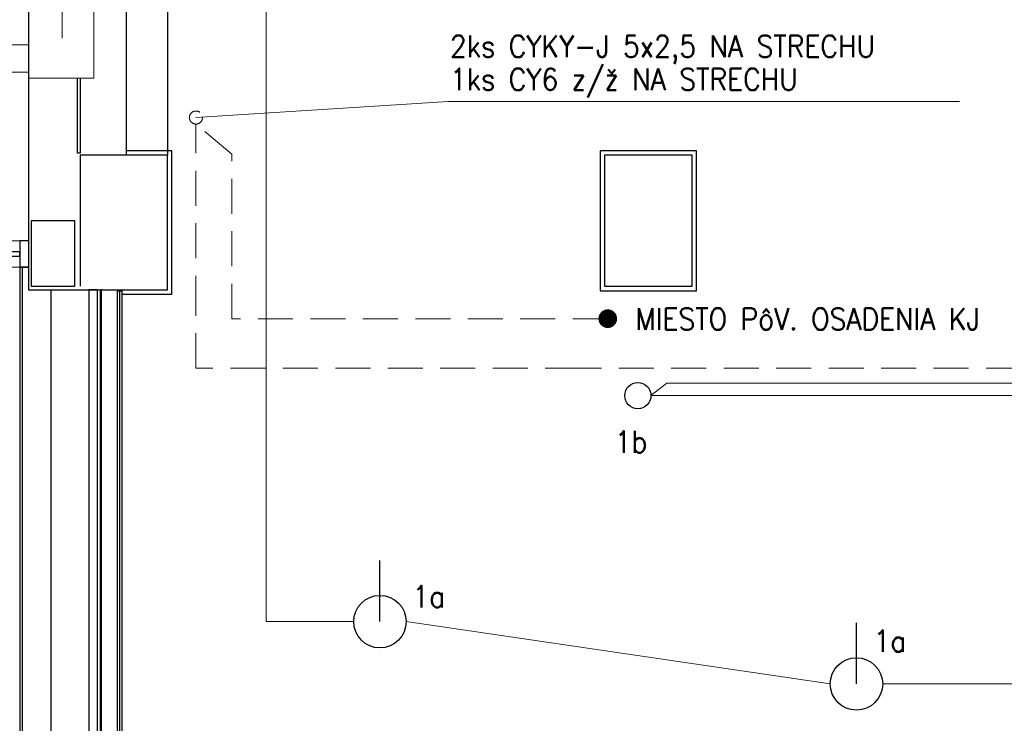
# Model space of a CAD drawing. Header units: inches. Extents: x 34737 to 291769, y 4926 to 74566.
# Tile 105 of 256: x 248951 to 253174, y 32170 to 35187. Entities that reach past the tile are written whole.
import ezdxf

# ---------------------------------------------------------------- set-up
doc = ezdxf.new("R2010")
doc.units = ezdxf.units.IN
doc.header["$LTSCALE"] = 300
for name, pattern in [('ACAD_ISO02W100', [15, 12, -3]), ('ACAD_ISO10W100', [18.5, 12, -3, 0.5, -3]), ('ACAD_ISO12W100', [22, 12, -3, 0.5, -3, 0.5, -3]), ('DASHED', [0.75, 0.5, -0.25])]:
    doc.linetypes.add(name, pattern=pattern)
for name, color, linetype, lineweight in [('!_A_01_TENKÁ', 8, 'Continuous', 13), ('!_A_02_HRUBÁ', 255, 'Continuous', 35), ('!_A_03_ČIARKOVANÁ', 41, 'ACAD_ISO02W100', 13), ('!_A_04_BODKOČIARKOVANÁ', 30, 'ACAD_ISO10W100', 13), ('!_A_05_DVOJBODKOČIARKOVANÁ', 2, 'ACAD_ISO12W100', 13), ('A-DETL-THIN', 151, 'Continuous', 9), ('A-GLAZ-CURT', 52, 'Continuous', 18), ('A-GLAZ-CWMG', 51, 'Continuous', 18), ('IS_04_ELEKTRO', 10, '_EL_VEDENI_NN_NADZ', 13)]:
    doc.layers.add(name, color=color, linetype=linetype, lineweight=lineweight)
doc.layers.add('!_A_52_NOVÉ KCIE', color=7, linetype='Continuous', lineweight=13, true_color=0xa30000)
doc.layers.add('UK3', color=3, linetype='Continuous')
doc.styles.add('ROMANS', font='romans.shx', dxfattribs={"width": 0.8})
doc.linetypes.add('_EL_VEDENI_NN_NADZ', pattern='A,0.39,-0.59,[109,cadkon.shx,S=0.2,R=0,X=0,Y=0],-1.97,0.39,-0.39', length=3.73)

# ---------------------------------------------------------------- blocks, each defined once
blk = doc.blocks.new('System Panel - Glazed-1522322-1_NP NOVÉ KONŠTRUKCIE')
at = {"layer": 'A-GLAZ-CURT', "color": 250, "lineweight": 25}
for p, q in [((205, 12.5), (-205, 12.5)), ((-205, 12.5), (-205, -12.5)), ((205, -12.5), (205, 12.5)), ((-205, -12.5), (205, -12.5))]:
    blk.add_line(p, q, dxfattribs=at)
blk = doc.blocks.new('Rectangular Mullion - 50x150-1522325-1_NP NOVÉ KONŠTRUKCIE')
at = {"layer": 'A-GLAZ-CWMG', "color": 250, "lineweight": 25}
for p, q in [((-50, 75), (0, 75)), ((-50, -75), (-50, 75)), ((0, -75), (-50, -75))]:
    blk.add_line(p, q, dxfattribs=at)
blk = doc.blocks.new('Rectangular Mullion - 50x150-1522320-1_NP NOVÉ KONŠTRUKCIE')
at = {"layer": 'A-GLAZ-CWMG', "color": 7}
for p, q in [((18725, -14440), (18315, -14440)), ((18725, -14590), (18315, -14590))]:
    blk.add_line(p, q, dxfattribs=at)

msp = doc.modelspace()

# ---------------------------------------------------------------- linework, layer by layer
at = {"layer": '!_A_01_TENKÁ', "color": 7, "lineweight": -3}
for points in [[(248962.6, 34126.3), (248962.6, 30917.8), (249247.6, 30917.8)], [(249247.6, 34028.8), (249247.6, 30917.8)]]:
    msp.add_lwpolyline(points, dxfattribs=at)
at = {"layer": '!_A_02_HRUBÁ', "color": 7, "lineweight": -3}
msp.add_lwpolyline([(249408.9, 34625), (249408.9, 37970), (250788.9, 37970), (250788.9, 38105), (248988.9, 38105), (248988.9, 34126.3), (248951.4, 34126.3)], dxfattribs=at)
at = {"layer": '!_A_02_HRUBÁ', "color": 1, "lineweight": -3}
for points in [[(250496.3, 32605.8), (250496.3, 32868.3)], [(252540, 32338.6), (252540, 32601.1)]]:
    msp.add_lwpolyline(points, dxfattribs=at)
for centre, radius in [((251602.5, 33575), 56.2), ((250496.3, 32605.8), 112.5), ((252540, 32338.6), 112.5)]:
    msp.add_circle(centre, radius, dxfattribs=at)
at = {"layer": '!_A_03_ČIARKOVANÁ', "color": 7, "lineweight": -3}
for points in [[(249086.4, 30906.5), (249086.4, 34028.8)], [(249296.4, 34028.8), (249296.4, 30908)]]:
    msp.add_lwpolyline(points, dxfattribs=at)
at = {"layer": '!_A_04_BODKOČIARKOVANÁ', "color": 7, "lineweight": -3}
msp.add_lwpolyline([(249300.1, 34031.2), (249300.1, 31366.3)], dxfattribs=at)
at = {"layer": '!_A_05_DVOJBODKOČIARKOVANÁ', "color": 7, "lineweight": -3}
msp.add_line((249585.1, 38007.5), (249585.1, 34606.3), dxfattribs=at)
at = {"layer": '!_A_52_NOVÉ KCIE', "color": 7, "lineweight": -3}
for p, q in [((249603.9, 34625), (249408.9, 34625)), ((249603.9, 34010), (249603.9, 34625)), ((251853.9, 34625), (251441.4, 34625)), ((251441.4, 34625), (251441.4, 34025)), ((251853.9, 34025), (251853.9, 34625)), ((249390.1, 34010), (249603.9, 34010)), ((251441.4, 34025), (251853.9, 34025))]:
    msp.add_line(p, q, dxfattribs=at)
for points in [[(248951.4, 34126.3), (248951.4, 30906.5), (249296.4, 30906.5), (249296.4, 31094)], [(249380.8, 31257.5), (249380.8, 34025)], [(249390.1, 34010), (249390.1, 31257.5)]]:
    msp.add_lwpolyline(points, dxfattribs=at)
for points in [[(249247.6, 31180.1), (249285.1, 31180.1), (249285.1, 34028.8), (249247.6, 34028.8)], [(249371.4, 34025), (249390.1, 34025), (249390.1, 31257.5), (249371.4, 31257.5)]]:
    msp.add_lwpolyline(points, close=True, dxfattribs=at)
at = {"layer": 'A-DETL-THIN', "color": 7, "lineweight": -3}
for p, q in [((248988.9, 38105), (248988.9, 34028.8)), ((249408.9, 34606.3), (249408.9, 37970)), ((249198.9, 34614.9), (249198.9, 34936.8)), ((249210.1, 34936.8), (249210.1, 34614.9)), ((249210.1, 34614.9), (249198.9, 34614.9)), ((249585.1, 34606.3), (249210.1, 34606.3)), ((249210.1, 34606.3), (249210.1, 34043.8)), ((249585.1, 34028.8), (249585.1, 34606.3)), ((251835.1, 34606.3), (251460.1, 34606.3)), ((251460.1, 34606.3), (251460.1, 34043.8)), ((251835.1, 34043.8), (251835.1, 34606.3)), ((249187.6, 34325), (249000.1, 34325)), ((249000.1, 34325), (249000.1, 34043.8)), ((249187.6, 34043.8), (249187.6, 34325)), ((249000.1, 34043.8), (249187.6, 34043.8)), ((251460.1, 34043.8), (251835.1, 34043.8)), ((248988.9, 34028.8), (249585.1, 34028.8))]:
    msp.add_line(p, q, dxfattribs=at)
msp.add_arc((251853.1, 34624.3), 0.75, 0, 90, dxfattribs=at)
at = {"layer": 'IS_04_ELEKTRO', "color": 1, "linetype": 'Continuous'}
msp.add_line((249132.9, 35579.4), (249132.9, 35107.5), dxfattribs=at)
at = {"layer": 'IS_04_ELEKTRO', "color": 4, "linetype": 'Continuous'}
for p, q in [((250008.9, 35348.8), (250008.9, 32605.8)), ((248988.9, 35078.7), (248777.6, 35078.7)), ((248867.3, 34962.4), (248988.9, 34962.4)), ((251658.8, 33575), (251726.2, 33628.9)), ((251726.2, 33628.9), (253383.4, 33628.9)), ((251658.8, 33575), (253383.4, 33575)), ((250383.8, 32605.8), (250008.9, 32605.8)), ((252427.5, 32338.6), (250608.8, 32605.8)), ((252652.5, 32338.6), (254302.5, 32338.6))]:
    msp.add_line(p, q, dxfattribs=at)
at = {"layer": 'IS_04_ELEKTRO', "color": 7, "linetype": 'Continuous'}
for p, q in [((249707.2, 34767.5), (250790, 34836.8)), ((250790, 34836.8), (252981.8, 34836.8))]:
    msp.add_line(p, q, dxfattribs=at)
at = {"layer": 'IS_04_ELEKTRO', "color": 4, "linetype": 'DASHED'}
for p, q in [((249707.2, 33939.4), (249707.2, 34739.4)), ((249860.9, 34610.9), (249707.2, 34739.4)), ((249860.9, 33905), (249860.9, 34610.9)), ((249707.2, 33692.9), (249707.2, 33939.4)), ((251473.5, 33905), (249860.9, 33905)), ((251355.2, 33692.9), (249707.2, 33692.9)), ((260221.1, 33692.9), (251355.2, 33692.9))]:
    msp.add_line(p, q, dxfattribs=at)
at = {"layer": 'IS_04_ELEKTRO', "color": 1, "linetype": 'Continuous'}
msp.add_lwpolyline([(248988.9, 35723.7), (249269.6, 35723.7), (249269.6, 34936.8), (248988.9, 34936.8)], close=True, dxfattribs=at)
at = {"layer": 'IS_04_ELEKTRO', "color": 4, "linetype": 'Continuous', "const_width": 40}
msp.add_lwpolyline([(251453.5, 33905, 1), (251493.5, 33905, 1)], format="xyb", close=True, dxfattribs=at)
at = {"layer": 'IS_04_ELEKTRO', "color": 4, "linetype": 'DASHED'}
msp.add_circle((249707.2, 34767.5), 28.1, dxfattribs=at)
at = {"layer": 'UK3', "color": 7, "lineweight": -3, "const_width": 1.5, "flags": 128}
msp.add_lwpolyline([(249366.9, 33992.6), (249369.6, 33992.6, 0.414214), (249370.6, 33993.5), (249370.6, 34008.7, 0.267949), (249370.1, 34009.5, -0.57735), (249370.1, 34011.1, 0.267949), (249370.6, 34011.9), (249370.6, 34026.7, 0.414214), (249369.6, 34027.7), (249365.4, 34027.7, 0.247529), (249364.6, 34027.3, -0.247529), (249363.9, 34026.9), (249361.2, 34026.9, -0.247529), (249360.5, 34027.3, 0.247529), (249359.7, 34027.7), (249309.6, 34027.7, 0.247529), (249308.8, 34027.3, -0.247529), (249308, 34026.9), (249305.4, 34026.9, -0.247529), (249304.6, 34027.3, 0.247529), (249303.8, 34027.7), (249299.6, 34027.7, 0.414214), (249298.7, 34026.7), (249298.7, 34011.9, 0.267949), (249299.2, 34011.1, -0.57735), (249299.2, 34009.5, 0.267949), (249298.7, 34008.7), (249298.7, 33995, 0.414214), (249299.6, 33994.1), (249302.4, 33994.1)], format="xyb", dxfattribs=at)

# ---------------------------------------------------------------- block references
at = {"layer": 'A-GLAZ-CURT', "color": 7, "lineweight": -3, "xscale": 0.75, "yscale": 0.75, "zscale": 0.75}
msp.add_blockref('System Panel - Glazed-1522322-1_NP NOVÉ KONŠTRUKCIE', (248797.6, 34182.5), dxfattribs=at)
at = {"layer": 'A-GLAZ-CWMG', "color": 7, "lineweight": -3, "xscale": 0.75, "yscale": 0.75, "zscale": 0.75}
msp.add_blockref('Rectangular Mullion - 50x150-1522320-1_NP NOVÉ KONŠTRUKCIE', (234907.6, 45068.8), dxfattribs=at)
at = {"layer": 'A-GLAZ-CWMG', "color": 7, "lineweight": -3, "extrusion": (0, 0, -1), "xscale": 0.75, "yscale": 0.75, "zscale": 0.75, "rotation": 180}
msp.add_blockref('Rectangular Mullion - 50x150-1522325-1_NP NOVÉ KONŠTRUKCIE', (-248988.9, 34182.5), dxfattribs=at)

# ---------------------------------------------------------------- texts
at = {"lineweight": -3, "style": 'ROMANS', "width": 0.9}
for s, p in [('2ks CYKY-J 5x2,5 NA STRECHU', (250796.7, 35026.7)), ('1ks CY6 z/ž NA STRECHU', (250796.7, 34885.1)), ('MIESTO PôV. OSADENIA KJ', (251592.7, 33857.2)), ('1b', (251503.2, 33330.4)), ('1a', (250635.5, 32667.2)), ('1a', (252613.2, 32476))]:
    msp.add_text(s, height=93.41, dxfattribs=at).set_placement(p)

doc.saveas('drawing.dxf')
